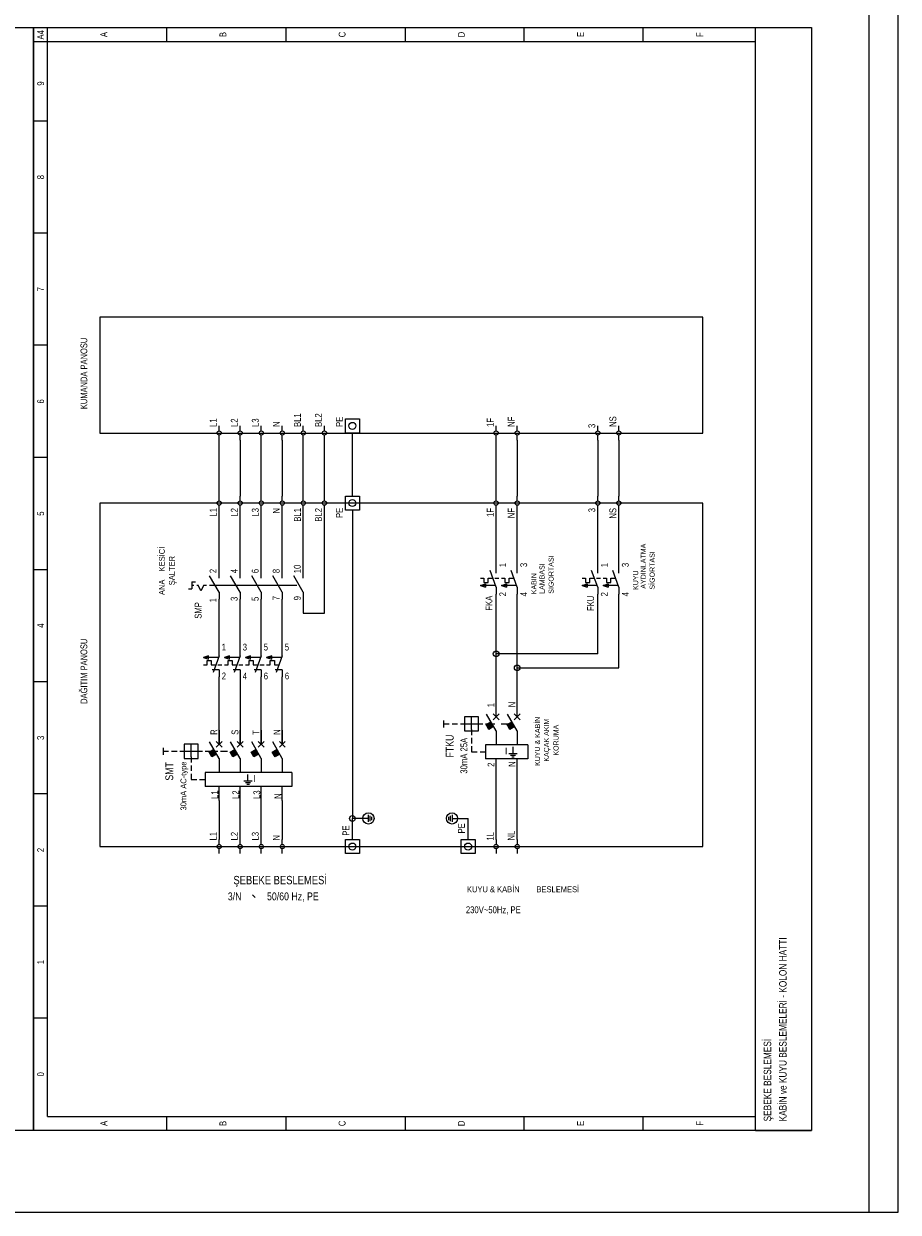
# Model space of a CAD drawing. Header units: centimetres. Extents: x 0 to 14545, y -30 to 2970.
# Tile 27 of 33: x 13795 to 14545, y 0 to 1019. Entities that reach past the tile are written whole.
import ezdxf
from ezdxf.enums import TextEntityAlignment as Align

# ---------------------------------------------------------------- set-up
doc = ezdxf.new("R2010")
doc.units = ezdxf.units.CM
for name, color, linetype in [('ASN-CERCEVE', 7, 'CONTINUOUS'), ('ASN-ELEKTRIK', 3, 'CONTINUOUS'), ('ASN-ELEKTRIK-YAZI', 4, 'CONTINUOUS')]:
    doc.layers.add(name, color=color, linetype=linetype)
doc.styles.get("Standard").update_dxf_attribs({"font": 'arial.ttf', "width": 0.8})

msp = doc.modelspace()

# ---------------------------------------------------------------- linework, layer by layer
at = {"layer": 'ASN-CERCEVE'}
for points in [[(0, 0), (14545, 0), (14545, 2970), (0, 2970)], [(100, 0), (14520, 0), (14520, 2970), (100, 2970)]]:
    msp.add_lwpolyline(points, close=True, dxfattribs=at)
at = {"layer": 'ASN-ELEKTRIK'}
for p, q in [((13136.9, 1016), (13803.6, 1016)), ((13803.6, 70.2), (13803.6, 1016)), ((13803.6, 1016), (14470.8, 1016)), ((13803.6, 1016), (13803.6, 70.2)), ((13815.7, 82.2), (13815.7, 1016)), ((13917.8, 1016), (13917.8, 1003.9)), ((14020, 1016), (14020, 1003.9)), ((14122.2, 1016), (14122.2, 1003.9)), ((14224.4, 1003.9), (14224.4, 1016)), ((14326.5, 1003.9), (14326.5, 1016)), ((14422.7, 70.2), (14422.7, 1016)), ((14470.8, 1016), (14470.8, 70.2)), ((13803.6, 1003.9), (14422.7, 1003.9)), ((13815.7, 935.7), (13803.6, 935.7)), ((13815.7, 839.5), (13803.6, 839.5)), ((14377.6, 767.4), (13860.7, 767.4)), ((13860.7, 767.4), (13860.7, 668.2)), ((14377.6, 668.2), (14377.6, 767.4)), ((13815.7, 743.4), (13803.6, 743.4)), ((13962.9, 670), (13962.9, 674.3)), ((13980.9, 670), (13980.9, 674.3)), ((13999, 670), (13999, 674.3)), ((14017, 670), (14017, 674.3)), ((14035, 670), (14035, 674.3)), ((14053.1, 670), (14053.1, 674.3)), ((14071.1, 680.3), (14083.1, 680.3)), ((14071.1, 668.2), (14071.1, 680.3)), ((14083.1, 680.3), (14083.1, 668.2)), ((14200.3, 670), (14200.3, 674.3)), ((14218.4, 670), (14218.4, 674.3)), ((14287.5, 670), (14287.5, 674.3)), ((14305.5, 670), (14305.5, 674.3)), ((13860.7, 668.2), (14377.6, 668.2)), ((13962.9, 662.2), (13962.9, 666.4)), ((13980.9, 662.2), (13980.9, 666.4)), ((13999, 662.2), (13999, 666.4)), ((14017, 662.2), (14017, 666.4)), ((14035, 662.2), (14035, 666.4)), ((14053.1, 662.2), (14053.1, 666.4)), ((14083.1, 668.2), (14071.1, 668.2)), ((14077.1, 614.1), (14077.1, 668.2)), ((14200.3, 662.2), (14200.3, 666.4)), ((14218.4, 662.2), (14218.4, 666.4)), ((14287.5, 662.2), (14287.5, 666.4)), ((14305.5, 662.2), (14305.5, 666.4)), ((13962.9, 614.1), (13962.9, 662.2)), ((13980.9, 662.2), (13980.9, 614.1)), ((13999, 614.1), (13999, 662.2)), ((14017, 662.2), (14017, 614.1)), ((14035, 614.1), (14035, 662.2)), ((14053.1, 614.1), (14053.1, 662.2)), ((14200.3, 614.1), (14200.3, 662.2)), ((14218.4, 662.2), (14218.4, 614.1)), ((14287.5, 662.2), (14287.5, 614.1)), ((14305.5, 662.2), (14305.5, 614.1)), ((13815.7, 647.2), (13803.6, 647.2)), ((13962.9, 609.9), (13962.9, 614.1)), ((13980.9, 609.9), (13980.9, 614.1)), ((13999, 609.9), (13999, 614.1)), ((14017, 609.9), (14017, 614.1)), ((14035, 609.9), (14035, 614.1)), ((14053.1, 609.9), (14053.1, 614.1)), ((14071.1, 614.1), (14083.1, 614.1)), ((14071.1, 602.1), (14071.1, 614.1)), ((14083.1, 614.1), (14083.1, 602.1)), ((14200.3, 609.9), (14200.3, 614.1)), ((14218.4, 609.9), (14218.4, 614.1)), ((14287.5, 609.9), (14287.5, 614.1)), ((14305.5, 609.9), (14305.5, 614.1)), ((14377.6, 608.1), (13860.7, 608.1)), ((13860.7, 608.1), (13860.7, 313.6)), ((13962.9, 602.1), (13962.9, 606.3)), ((13962.9, 549.6), (13962.9, 602.1)), ((13980.9, 602.1), (13980.9, 606.3)), ((13980.9, 549.6), (13980.9, 602.1)), ((13999, 602.1), (13999, 606.3)), ((13999, 549.6), (13999, 602.1)), ((14017, 602.1), (14017, 606.3)), ((14017, 549.6), (14017, 602.1)), ((14035, 602.1), (14035, 606.3)), ((14035, 602.1), (14035, 605.1)), ((14035, 549.6), (14035, 602.1)), ((14053.1, 602.1), (14053.1, 606.3)), ((14053.1, 602.1), (14053.1, 605.1)), ((14053.1, 513.6), (14053.1, 602.1)), ((14083.1, 602.1), (14071.1, 602.1)), ((14077.1, 602.1), (14077.1, 337.7)), ((14200.3, 602.1), (14200.3, 606.3)), ((14200.3, 554), (14200.3, 602.1)), ((14218.4, 602.1), (14218.4, 606.3)), ((14218.4, 554), (14218.4, 602.1)), ((14287.5, 602.1), (14287.5, 606.3)), ((14287.5, 554), (14287.5, 602.1)), ((14305.5, 602.1), (14305.5, 606.3)), ((14305.5, 554), (14305.5, 602.1)), ((14377.6, 313.6), (14377.6, 608.1)), ((13815.7, 551), (13803.6, 551)), ((14200.3, 536), (14195.1, 550.4)), ((14200.3, 548), (14200.3, 554)), ((14218.4, 536), (14213.1, 550.4)), ((14218.4, 548), (14218.4, 554)), ((14287.5, 536), (14282.2, 550.4)), ((14287.5, 548), (14287.5, 554)), ((14305.5, 536), (14300.3, 550.4)), ((14305.5, 548), (14305.5, 554)), ((13939.5, 540.6), (13942.5, 540.6)), ((13939.5, 540.6), (13939.5, 534.6)), ((13962.9, 531.6), (13954.7, 545.8)), ((13962.9, 543.6), (13962.9, 549.6)), ((13980.9, 531.6), (13972.7, 545.8)), ((13980.9, 543.6), (13980.9, 549.6)), ((13999, 531.6), (13990.8, 545.8)), ((13999, 543.6), (13999, 549.6)), ((14017, 531.6), (14008.8, 545.8)), ((14017, 543.6), (14017, 549.6)), ((14035, 531.6), (14026.8, 545.8)), ((14035, 543.6), (14035, 549.6)), ((14186.9, 543.7), (14189.9, 543.7)), ((14189.9, 543.7), (14189.9, 540.1)), ((14193.5, 540.1), (14193.5, 543.7)), ((14193.5, 543.7), (14197.5, 543.7)), ((14199.1, 543.8), (14202.7, 543.8)), ((14204.9, 543.7), (14207.9, 543.7)), ((14207.9, 543.7), (14207.9, 540.1)), ((14211.5, 540.1), (14211.5, 543.7)), ((14211.5, 543.7), (14215.5, 543.7)), ((14274, 543.7), (14277, 543.7)), ((14277, 543.7), (14277, 540.1)), ((14280.6, 540.1), (14280.6, 543.7)), ((14280.6, 543.7), (14284.6, 543.7)), ((14286.3, 543.8), (14289.9, 543.8)), ((14292, 543.7), (14295, 543.7)), ((14295, 543.7), (14295, 540.1)), ((14298.7, 540.1), (14298.7, 543.7)), ((14298.7, 543.7), (14302.6, 543.7)), ((13936.5, 534.6), (13939.5, 534.6)), ((13939.5, 537.6), (13941.3, 537.6)), ((13943.7, 537.6), (13944.9, 537.6)), ((13947.3, 532.8), (13944.9, 537.6)), ((13949.7, 537.6), (13947.3, 532.8)), ((13949.7, 537.6), (13950.9, 537.6)), ((13950.9, 537.6), (13952.1, 537.6)), ((13954.5, 537.6), (13959.3, 537.6)), ((13959.9, 537.6), (14029.6, 537.6)), ((13962.9, 531.6), (13962.9, 525.6)), ((13980.9, 531.6), (13980.9, 525.6)), ((13999, 531.6), (13999, 525.6)), ((14017, 531.6), (14017, 525.6)), ((14035, 531.6), (14035, 525.6)), ((14186.9, 537.5), (14191.2, 538.9)), ((14199.6, 537.5), (14186.9, 537.5)), ((14186.9, 537.5), (14191.2, 536)), ((14189.9, 540.1), (14193.5, 540.1)), ((14191.2, 538.9), (14191.2, 536)), ((14200.3, 536), (14200.3, 530)), ((14200.3, 478.9), (14200.3, 530)), ((14204.9, 537.5), (14209.2, 538.9)), ((14217.6, 537.5), (14204.9, 537.5)), ((14204.9, 537.5), (14209.2, 536)), ((14207.9, 540.1), (14211.5, 540.1)), ((14209.2, 538.9), (14209.2, 536)), ((14218.4, 536), (14218.4, 530)), ((14218.4, 466.9), (14218.4, 530)), ((14274, 537.5), (14278.3, 538.9)), ((14286.8, 537.5), (14274, 537.5)), ((14274, 537.5), (14278.3, 536)), ((14277, 540.1), (14280.6, 540.1)), ((14278.3, 538.9), (14278.3, 536)), ((14287.5, 536), (14287.5, 530)), ((14287.5, 478.9), (14287.5, 530)), ((14292, 537.5), (14296.4, 538.9)), ((14304.8, 537.5), (14292, 537.5)), ((14292, 537.5), (14296.4, 536)), ((14295, 540.1), (14298.7, 540.1)), ((14296.4, 538.9), (14296.4, 536)), ((14305.5, 536), (14305.5, 530)), ((14305.5, 466.9), (14305.5, 530)), ((13962.9, 483.1), (13962.9, 525.6)), ((13980.9, 483.1), (13980.9, 525.6)), ((13999, 483.1), (13999, 525.6)), ((14017, 483.1), (14017, 525.6)), ((14035, 525.6), (14035, 513.6)), ((14035, 513.6), (14053.1, 513.6)), ((13962.9, 477.1), (13962.9, 483.1)), ((13980.9, 477.1), (13980.9, 483.1)), ((13999, 477.1), (13999, 483.1)), ((14017, 477.1), (14017, 483.1)), ((13949.4, 475.7), (13953.8, 477.1)), ((13962.2, 475.7), (13949.4, 475.7)), ((13949.4, 475.7), (13953.8, 474.3)), ((13949.4, 469.4), (13952.5, 469.4)), ((13952.5, 469.4), (13952.5, 473.1)), ((13952.5, 473.1), (13956.1, 473.1)), ((13953.8, 474.3), (13953.8, 477.1)), ((13956.1, 473.1), (13956.1, 469.4)), ((13956.1, 469.4), (13960, 469.4)), ((13962.9, 477.1), (13957.7, 462.7)), ((13961.7, 469.3), (13965.3, 469.3)), ((13967.5, 475.7), (13971.8, 477.1)), ((13980.2, 475.7), (13967.5, 475.7)), ((13967.5, 475.7), (13971.8, 474.3)), ((13967.5, 469.4), (13970.5, 469.4)), ((13970.5, 469.4), (13970.5, 473.1)), ((13970.5, 473.1), (13974.1, 473.1)), ((13971.8, 474.3), (13971.8, 477.1)), ((13974.1, 473.1), (13974.1, 469.4)), ((13974.1, 469.4), (13978.1, 469.4)), ((13980.9, 477.1), (13975.7, 462.7)), ((13979.7, 469.3), (13983.3, 469.3)), ((13985.5, 475.7), (13989.8, 477.1)), ((13998.3, 475.7), (13985.5, 475.7)), ((13985.5, 475.7), (13989.8, 474.3)), ((13985.5, 469.4), (13988.5, 469.4)), ((13988.5, 469.4), (13988.5, 473.1)), ((13988.5, 473.1), (13992.1, 473.1)), ((13989.8, 474.3), (13989.8, 477.1)), ((13992.1, 473.1), (13992.1, 469.4)), ((13992.1, 469.4), (13996.1, 469.4)), ((13999, 477.1), (13993.7, 462.7)), ((13997.8, 469.3), (14001.4, 469.3)), ((14003.5, 475.7), (14007.9, 477.1)), ((14016.3, 475.7), (14003.5, 475.7)), ((14003.5, 475.7), (14007.9, 474.2)), ((14003.5, 469.4), (14006.5, 469.4)), ((14006.5, 469.4), (14006.5, 473)), ((14006.5, 473), (14010.2, 473)), ((14007.9, 474.2), (14007.9, 477.1)), ((14010.2, 473), (14010.2, 469.4)), ((14010.2, 469.4), (14014.1, 469.4)), ((14017, 477.1), (14011.8, 462.7)), ((14287.5, 478.9), (14200.3, 478.9)), ((14200.3, 436.8), (14200.3, 478.9)), ((13962.9, 465.1), (13956.9, 465.1)), ((13962.9, 465.1), (13962.9, 459.1)), ((13962.9, 413.3), (13962.9, 459.1)), ((13980.9, 465.1), (13974.9, 465.1)), ((13980.9, 465.1), (13980.9, 459.1)), ((13980.9, 459.1), (13980.9, 413.3)), ((13999, 465.1), (13993, 465.1)), ((13999, 465.1), (13999, 459.1)), ((13999, 413.3), (13999, 459.1)), ((14017, 465.1), (14011, 465.1)), ((14017, 465.1), (14017, 459.1)), ((14017, 413.3), (14017, 459.1)), ((14218.4, 466.9), (14305.5, 466.9)), ((14218.4, 436.8), (14218.4, 466.9)), ((13815.7, 454.9), (13803.6, 454.9)), ((14200.3, 424.8), (14200.3, 436.8)), ((14218.4, 424.8), (14218.4, 436.8)), ((14155.2, 421.8), (14155.2, 415.8)), ((14155.2, 418.8), (14160.1, 418.8)), ((14162.5, 418.8), (14167.3, 418.8)), ((14169.7, 418.8), (14174.5, 418.8)), ((14173.3, 424.8), (14173.3, 412.8)), ((14185.3, 424.8), (14173.3, 424.8)), ((14174.5, 418.8), (14184.1, 418.8)), ((14179.3, 414), (14179.3, 424.8)), ((14184.1, 418.8), (14188.9, 418.8)), ((14185.3, 412.8), (14185.3, 424.8)), ((14191.3, 418.8), (14196.1, 418.8)), ((14191.7, 418.2), (14195.8, 420.6)), ((14194.1, 414), (14191.7, 418.2)), ((14194.3, 414.1), (14191.9, 418.3)), ((14200.3, 412.8), (14192.1, 427)), ((14194.6, 414.3), (14192.2, 418.5)), ((14194.8, 414.4), (14192.4, 418.6)), ((14195.1, 414.6), (14192.7, 418.8)), ((14195.3, 414.7), (14192.9, 418.9)), ((14195.6, 414.9), (14193.2, 419.1)), ((14195.8, 415), (14193.4, 419.2)), ((14196.2, 415.2), (14193.8, 419.4)), ((14196.4, 415.3), (14194, 419.5)), ((14196.7, 415.5), (14194.3, 419.7)), ((14196.9, 415.6), (14194.5, 419.8)), ((14197.2, 415.8), (14194.8, 420)), ((14197.4, 415.9), (14195, 420.1)), ((14197.7, 416.1), (14195.3, 420.3)), ((14197.9, 416.2), (14195.5, 420.4)), ((14195.5, 418.8), (14199.1, 418.8)), ((14197.8, 422.3), (14202.9, 427.4)), ((14197.8, 427.4), (14202.9, 422.3)), ((14204.5, 418.8), (14210.5, 418.8)), ((14209.7, 418.2), (14213.9, 420.6)), ((14212.1, 414), (14209.7, 418.2)), ((14212.3, 414.1), (14209.9, 418.3)), ((14218.4, 412.8), (14210.1, 427)), ((14212.6, 414.3), (14210.2, 418.5)), ((14212.8, 414.4), (14210.4, 418.6)), ((14213.2, 414.6), (14210.7, 418.8)), ((14213.4, 414.7), (14211, 418.9)), ((14213.7, 414.9), (14211.3, 419.1)), ((14213.9, 415), (14211.5, 419.2)), ((14214.2, 415.2), (14211.8, 419.4)), ((14214.4, 415.3), (14212, 419.5)), ((14214.7, 415.5), (14212.3, 419.7)), ((14214.9, 415.6), (14212.5, 419.8)), ((14215.2, 415.8), (14212.8, 420)), ((14215.4, 415.9), (14213, 420.1)), ((14215.8, 416.1), (14213.3, 420.3)), ((14216, 416.2), (14213.6, 420.4)), ((14215.8, 422.3), (14220.9, 427.4)), ((14215.8, 427.4), (14220.9, 422.3)), ((13962.9, 413.3), (13962.9, 401.3)), ((13962.9, 401.3), (13962.9, 413.3)), ((13980.9, 413.3), (13980.9, 401.3)), ((13980.9, 401.3), (13980.9, 413.3)), ((13999, 413.3), (13999, 401.3)), ((13999, 401.3), (13999, 413.3)), ((14017, 413.3), (14017, 401.3)), ((14017, 401.3), (14017, 413.3)), ((14173.3, 412.8), (14185.3, 412.8)), ((14179.3, 414), (14179.3, 409.2)), ((14198.2, 416.4), (14194.1, 414)), ((14200.3, 412.8), (14200.3, 400.8)), ((14216.3, 416.4), (14212.1, 414)), ((14218.4, 412.8), (14218.4, 400.8)), ((13914.8, 398.3), (13914.8, 392.3)), ((13932.9, 401.3), (13932.9, 389.2)), ((13944.9, 401.3), (13932.9, 401.3)), ((13938.9, 390.4), (13938.9, 401.3)), ((13944.9, 389.2), (13944.9, 401.3)), ((13962.9, 389.2), (13954.7, 403.5)), ((13960.4, 398.7), (13965.5, 403.8)), ((13960.4, 403.8), (13965.5, 398.7)), ((13980.9, 389.2), (13972.7, 403.5)), ((13978.4, 398.7), (13983.5, 403.8)), ((13978.4, 403.8), (13983.5, 398.7)), ((13999, 389.2), (13990.8, 403.5)), ((13996.4, 398.7), (14001.5, 403.8)), ((13996.4, 403.8), (14001.5, 398.7)), ((14017, 389.2), (14008.8, 403.5)), ((14014.5, 398.7), (14019.6, 403.8)), ((14014.5, 403.8), (14019.6, 398.7)), ((14179.3, 406.8), (14179.3, 402)), ((14179.3, 399.6), (14179.3, 394.8)), ((14227.4, 400.8), (14191.3, 400.8)), ((14191.3, 400.8), (14191.3, 388.8)), ((14214.8, 393.4), (14214.8, 399.1)), ((14227.4, 400.8), (14227.4, 388.8)), ((13914.8, 395.3), (13919.6, 395.3)), ((13922, 395.3), (13926.8, 395.3)), ((13929.3, 395.3), (13934.1, 395.3)), ((13932.9, 389.2), (13944.9, 389.2)), ((13934.1, 395.3), (13943.7, 395.3)), ((13938.9, 390.4), (13938.9, 385.6)), ((13943.7, 395.3), (13948.5, 395.3)), ((13950.9, 395.3), (13955.7, 395.3)), ((13954.3, 394.6), (13958.4, 397)), ((13956.7, 390.4), (13954.3, 394.6)), ((13956.9, 390.6), (13954.5, 394.7)), ((13957.2, 390.7), (13954.8, 394.9)), ((13957.4, 390.9), (13955, 395)), ((13957.7, 391.1), (13955.3, 395.2)), ((13957.9, 391.2), (13955.5, 395.3)), ((13958.2, 391.4), (13955.8, 395.5)), ((13958.4, 391.5), (13956, 395.6)), ((13958.7, 391.7), (13956.3, 395.8)), ((13959, 391.8), (13956.6, 395.9)), ((13960.8, 392.9), (13956.7, 390.4)), ((13959.3, 392), (13956.9, 396.1)), ((13959.5, 392.1), (13957.1, 396.2)), ((13959.8, 392.3), (13957.4, 396.4)), ((13960, 392.4), (13957.6, 396.5)), ((13960.3, 392.6), (13957.9, 396.7)), ((13960.5, 392.7), (13958.1, 396.8)), ((13958.1, 395.3), (13961.7, 395.3)), ((13962.9, 389.2), (13962.9, 377.2)), ((13964.1, 395.3), (13970.1, 395.3)), ((13972.3, 394.6), (13976.5, 397)), ((13974.7, 390.4), (13972.3, 394.6)), ((13974.9, 390.6), (13972.5, 394.7)), ((13975.2, 390.7), (13972.8, 394.9)), ((13975.4, 390.9), (13973, 395)), ((13975.7, 391.1), (13973.3, 395.2)), ((13975.9, 391.2), (13973.5, 395.3)), ((13976.3, 391.4), (13973.9, 395.5)), ((13976.5, 391.5), (13974.1, 395.6)), ((13976.8, 391.7), (13974.4, 395.8)), ((13977, 391.8), (13974.6, 395.9)), ((13978.9, 392.9), (13974.7, 390.4)), ((13977.3, 392), (13974.9, 396.1)), ((13977.5, 392.1), (13975.1, 396.2)), ((13977.8, 392.3), (13975.4, 396.4)), ((13978, 392.4), (13975.6, 396.5)), ((13978.3, 392.6), (13975.9, 396.7)), ((13978.5, 392.7), (13976.1, 396.8)), ((13980.9, 389.2), (13980.9, 377.2)), ((13990.3, 394.6), (13994.5, 397)), ((13992.7, 390.4), (13990.3, 394.6)), ((13992.9, 390.6), (13990.5, 394.7)), ((13993.2, 390.7), (13990.8, 394.9)), ((13993.5, 390.9), (13991.1, 395)), ((13993.8, 391.1), (13991.4, 395.2)), ((13994, 391.2), (13991.6, 395.3)), ((13994.3, 391.4), (13991.9, 395.5)), ((13994.5, 391.5), (13992.1, 395.6)), ((13994.8, 391.7), (13992.4, 395.8)), ((13995, 391.8), (13992.6, 395.9)), ((13996.9, 392.9), (13992.7, 390.4)), ((13995.3, 392), (13992.9, 396.1)), ((13995.5, 392.1), (13993.1, 396.2)), ((13995.9, 392.3), (13993.4, 396.4)), ((13996.1, 392.4), (13993.7, 396.5)), ((13996.4, 392.6), (13994, 396.7)), ((13996.6, 392.7), (13994.2, 396.8)), ((13999, 389.2), (13999, 377.2)), ((14008.4, 394.6), (14012.5, 397)), ((14010.8, 390.4), (14008.4, 394.6)), ((14011, 390.6), (14008.6, 394.7)), ((14011.3, 390.7), (14008.9, 394.9)), ((14011.5, 390.9), (14009.1, 395)), ((14011.8, 391.1), (14009.4, 395.2)), ((14012, 391.2), (14009.6, 395.3)), ((14012.3, 391.4), (14009.9, 395.5)), ((14012.5, 391.5), (14010.1, 395.6)), ((14012.8, 391.7), (14010.4, 395.8)), ((14013, 391.8), (14010.6, 395.9)), ((14014.9, 392.9), (14010.8, 390.4)), ((14013.4, 392), (14011, 396.1)), ((14013.6, 392.1), (14011.2, 396.2)), ((14013.9, 392.3), (14011.5, 396.4)), ((14014.1, 392.4), (14011.7, 396.5)), ((14014.4, 392.6), (14012, 396.7)), ((14014.6, 392.7), (14012.2, 396.8)), ((14017, 389.2), (14017, 377.2)), ((14179.3, 394.8), (14184.1, 394.8)), ((14186.5, 394.8), (14191.3, 394.8)), ((14227.4, 388.8), (14191.3, 388.8)), ((14200.3, 376.7), (14200.3, 388.8)), ((14211.2, 393.4), (14218.3, 393.4)), ((14212.7, 392), (14216.9, 392)), ((14213.7, 390.5), (14215.9, 390.5)), ((14218.4, 376.7), (14218.4, 388.8)), ((13938.9, 383.2), (13938.9, 378.4)), ((14025.3, 377.2), (13950.9, 377.2)), ((13950.9, 377.2), (13950.9, 365.2)), ((14025.3, 377.2), (14025.3, 365.2)), ((13938.9, 376), (13938.9, 371.2)), ((13938.9, 371.2), (13943.7, 371.2)), ((13946.1, 371.2), (13950.9, 371.2)), ((13984.1, 369.8), (13991.2, 369.8)), ((13985.5, 368.4), (13989.8, 368.4)), ((13986.6, 367), (13988.8, 367)), ((13987.6, 369.8), (13987.6, 375.5)), ((14200.3, 319.6), (14200.3, 376.7)), ((14218.4, 319.6), (14218.4, 376.7)), ((13815.7, 358.7), (13803.6, 358.7)), ((14025.3, 365.2), (13950.9, 365.2)), ((13962.9, 353.2), (13962.9, 365.2)), ((13980.9, 353.2), (13980.9, 365.2)), ((13999, 353.2), (13999, 365.2)), ((14017, 353.2), (14017, 365.2)), ((13962.9, 353.2), (13962.9, 319.6)), ((13962.9, 353.2), (13962.9, 353.2)), ((13980.9, 319.6), (13980.9, 353.2)), ((13999, 319.6), (13999, 353.2)), ((14017, 353.2), (14017, 319.6)), ((14083.1, 337.7), (14077.1, 337.7)), ((14077.1, 319.6), (14077.1, 337.7)), ((14090.9, 337.7), (14080.1, 337.7)), ((14090.9, 334.7), (14090.9, 340.7)), ((14092.4, 335.4), (14092.4, 339.9)), ((14093.9, 336.2), (14093.9, 339.2)), ((14159.5, 339.2), (14159.5, 336.2)), ((14161, 339.9), (14161, 335.4)), ((14162.5, 340.7), (14162.5, 334.7)), ((14162.5, 337.7), (14173.3, 337.7)), ((14170.3, 337.7), (14176.3, 337.7)), ((14176.3, 319.6), (14176.3, 337.7)), ((13962.9, 315.4), (13962.9, 319.6)), ((13980.9, 315.4), (13980.9, 319.6)), ((13999, 315.4), (13999, 319.6)), ((14017, 315.4), (14017, 319.6)), ((14071.1, 307.6), (14071.1, 319.6)), ((14071.1, 319.6), (14083.1, 319.6)), ((14083.1, 319.6), (14083.1, 307.6)), ((14170.3, 307.6), (14170.3, 319.6)), ((14170.3, 319.6), (14182.3, 319.6)), ((14182.3, 319.6), (14182.3, 307.6)), ((14200.3, 319.6), (14200.3, 315.4)), ((14218.4, 319.6), (14218.4, 315.4)), ((13860.7, 313.6), (14377.6, 313.6)), ((13962.9, 307.6), (13962.9, 311.8)), ((13980.9, 307.6), (13980.9, 311.8)), ((13999, 307.6), (13999, 311.8)), ((14017, 307.6), (14017, 311.8)), ((14083.1, 307.6), (14071.1, 307.6)), ((14182.3, 307.6), (14170.3, 307.6)), ((14200.3, 311.8), (14200.3, 307.6)), ((14218.4, 311.8), (14218.4, 307.6)), ((13991.5, 272.1), (13993.8, 269.8)), ((13815.7, 262.5), (13803.6, 262.5)), ((13815.7, 166.4), (13803.6, 166.4)), ((13815.7, 82.2), (14422.7, 82.2)), ((13917.8, 82.2), (13917.8, 70.2)), ((14020, 82.2), (14020, 70.2)), ((14122.2, 82.2), (14122.2, 70.2)), ((14224.4, 70.2), (14224.4, 82.2)), ((14326.5, 70.2), (14326.5, 82.2)), ((14422.7, 70.2), (14422.7, 82.2)), ((13803.6, 70.2), (13136.9, 70.2)), ((14470.8, 70.2), (13803.6, 70.2)), ((14422.7, 70.2), (14470.8, 70.2)), ((14440.7, 70.2), (14470.8, 70.2))]:
    msp.add_line(p, q, dxfattribs=at)
for points in [[(14191.2, 538.9), (14191.2, 536), (14186.9, 537.5), (14191.2, 538.9)], [(14209.2, 538.9), (14209.2, 536), (14204.9, 537.5), (14209.2, 538.9)], [(14278.3, 538.9), (14278.3, 536), (14274, 537.5), (14278.3, 538.9)], [(14296.4, 538.9), (14296.4, 536), (14292, 537.5), (14296.4, 538.9)], [(13953.8, 474.3), (13953.8, 477.1), (13949.4, 475.7), (13953.8, 474.3)], [(13971.8, 474.3), (13971.8, 477.1), (13967.5, 475.7), (13971.8, 474.3)], [(13989.8, 474.3), (13989.8, 477.1), (13985.5, 475.7), (13989.8, 474.3)], [(14007.9, 474.2), (14007.9, 477.1), (14003.5, 475.7), (14007.9, 474.2)]]:
    msp.add_lwpolyline(points, dxfattribs=at)
for centre, radius in [((14077.1, 674.3), 3.01), ((13962.9, 668.2), 1.8), ((13980.9, 668.2), 1.8), ((13999, 668.2), 1.8), ((14017, 668.2), 1.8), ((14035, 668.2), 1.8), ((14053.1, 668.2), 1.8), ((14200.3, 668.2), 1.8), ((14218.4, 668.2), 1.8), ((14287.5, 668.2), 1.8), ((14305.5, 668.2), 1.8), ((13962.9, 608.1), 1.8), ((13980.9, 608.1), 1.8), ((13999, 608.1), 1.8), ((14017, 608.1), 1.8), ((14035, 608.1), 1.8), ((14053.1, 608.1), 1.8), ((14077.1, 608.1), 3.01), ((14200.3, 608.1), 1.8), ((14218.4, 608.1), 1.8), ((14287.5, 608.1), 1.8), ((14305.5, 608.1), 1.8), ((14200.3, 478.9), 2.4), ((14218.4, 466.9), 2.4), ((14077.1, 337.7), 2.4), ((14090.9, 337.7), 4.81), ((14162.5, 337.7), 4.81), ((14077.1, 313.6), 3.01), ((14176.3, 313.6), 3.01), ((13962.9, 313.6), 1.8), ((13980.9, 313.6), 1.8), ((13999, 313.6), 1.8), ((14017, 313.6), 1.8), ((14200.3, 313.6), 1.8), ((14218.4, 313.6), 1.8)]:
    msp.add_circle(centre, radius, dxfattribs=at)

# ---------------------------------------------------------------- texts
at = {"layer": 'ASN-ELEKTRIK-YAZI', "width": 0.8}
for s, height, p in [('A4', 5.89, (13812.8, 1005.6)), ('BL1', 5.89, (14032.9, 673.4)), ('L1', 5.89, (13960.7, 673.4)), ('L2', 5.89, (13978.8, 673.4)), ('L3', 5.89, (13996.8, 673.4)), ('N', 5.89, (14014.8, 673.4)), ('PE', 5.89, (14068.9, 673.4)), ('1F', 5.89, (14198.2, 673.4)), ('NF', 5.89, (14216.2, 673.4)), ('NS', 5.89, (14303.3, 673.4)), ('PE', 5.89, (14068.9, 595.3)), ('2', 5.89, (13960.6, 548)), ('4', 5.89, (13978.7, 548)), ('6', 5.89, (13996.7, 548)), ('8', 5.89, (14014.7, 548)), ('10', 5.89, (14032.8, 548)), ('1', 5.89, (14208.9, 553.2)), ('3', 5.89, (14226.9, 553.2)), ('1', 5.89, (14296, 553.2)), ('3', 5.89, (14314, 553.2)), ('1', 5.89, (14198.8, 433)), ('N', 5.89, (14216.8, 433)), ('R', 5.89, (13961.3, 409.4)), ('S', 5.89, (13979.4, 409.4)), ('T', 5.89, (13997.4, 409.4)), ('N', 5.89, (14015.4, 409.4)), ('2', 5.89, (14198.9, 381.9)), ('N', 5.89, (14216.9, 381.9)), ('L1', 5.89, (13962.1, 354.4)), ('L2', 5.89, (13980.1, 354.4)), ('L3', 5.89, (13998.1, 354.4)), ('N', 5.89, (14016.2, 354.4)), ('PE', 5.89, (14173.5, 324.8)), ('NL', 5.89, (14216.2, 318.8)), ('L1', 5.89, (13960.7, 318.8)), ('L2', 5.89, (13978.8, 318.8)), ('L3', 5.89, (13996.8, 318.8)), ('N', 5.89, (14014.8, 318.8)), ('1L', 5.89, (14198.2, 318.8)), ('KABİN ve KUYU BESLEMELERİ - KOLON HATTI', 6.369, (14449.3, 77.9)), ('ŞEBEKE BESLEMESİ', 6.369, (14436.1, 77.9))]:
    msp.add_text(s, height=height, rotation=90, dxfattribs=at).set_placement(p)
for s, height, rotation, p in [('A', 5.89, 90, (13866.9, 1009.9)), ('B', 5.89, 90, (13969, 1009.9)), ('C', 5.89, 90, (14071.2, 1009.9)), ('D', 5.89, 90, (14173.4, 1009.9)), ('E', 5.89, 90, (14275.6, 1009.9)), ('F', 5.89, 90, (14377.8, 1009.9)), ('9', 5.89, 90, (13812.8, 967.9)), ('8', 5.89, 90, (13812.8, 887.6)), ('7', 5.89, 90, (13812.8, 791.5)), ('KUMANDA PANOSU', 5.77, 90, (13849.8, 719.3)), ('6', 5.89, 90, (13812.8, 695.3)), ('5', 5.89, 90, (13812.8, 599.1)), ('KESİCİ', 5.05, 90, (13916.3, 560.1)), ('ŞALTER', 5.05, 90, (13924.9, 550.2)), ('AYDINLATMA', 4.33, 90, (14328.6, 554)), ('SİGORTASI', 4.33, 90, (14336.2, 550.4)), ('LAMBASI', 4.33, 90, (14241.8, 543.4)), ('SIGORTASI', 4.33, 90, (14249.6, 546.8)), ('ANA', 5.05, 90, (13916.3, 535.9)), ('KABIN', 4.33, 90, (14234.9, 539)), ('KUYU', 4.33, 90, (14322.1, 542)), ('4', 5.89, 90, (13812.8, 503)), ('DAĞITIM PANOSU', 5.77, 90, (13849.8, 463.9)), ('KUYU & KABİN', 4.328, 90, (14237.9, 403.8)), ('KAÇAK AKIM', 4.33, 90, (14245.6, 404.8)), ('3', 5.89, 90, (13812.8, 406.8)), ('KORUMA', 4.33, 90, (14253.8, 404.8)), ('I', 5.89, 360, (14208.9, 392.6)), ('2', 5.89, 90, (13812.8, 310.6)), ('1', 5.89, 90, (13812.8, 214.5)), ('0', 5.89, 90, (13812.8, 118.3)), ('A', 5.89, 90, (13866.9, 76.2)), ('B', 5.89, 90, (13969, 76.2)), ('C', 5.89, 90, (14071.2, 76.2)), ('D', 5.89, 90, (14173.4, 76.2)), ('E', 5.89, 90, (14275.6, 76.2)), ('F', 5.89, 90, (14377.8, 76.2))]:
    msp.add_text(s, height=height, rotation=rotation, dxfattribs=at).set_placement(p, align=Align.CENTER)
for s, height, p in [('BL2', 5.89, (14050.9, 685.1)), ('3', 5.89, (14285.3, 676.1)), ('L1', 5.89, (13960.7, 603.9)), ('L2', 5.89, (13978.8, 603.9)), ('L3', 5.89, (13996.8, 603.9)), ('N', 5.89, (14014.8, 603.9)), ('BL1', 5.89, (14032.9, 603.9)), ('BL2', 5.89, (14050.9, 603.9)), ('1F', 5.89, (14198.2, 603.9)), ('NF', 5.89, (14216.2, 603.9)), ('3', 5.89, (14285.3, 603.9)), ('NS', 5.89, (14303.3, 603.9)), ('2', 5.89, (14208.9, 531.8)), ('4', 5.89, (14226.9, 531.8)), ('2', 5.89, (14296, 531.8)), ('4', 5.89, (14314, 531.8)), ('SMP', 5.89, (13947.8, 523.2)), ('1', 5.89, (13960.6, 526.6)), ('3', 5.89, (13978.7, 527.8)), ('5', 5.89, (13996.7, 527.8)), ('7', 5.89, (14014.7, 528.4)), ('9', 5.89, (14032.8, 528.4)), ('FKA', 5.89, (14197.1, 528.7)), ('FKU', 5.89, (14284.2, 528.7)), ('FTKU', 6.73, (14163.9, 409.6)), ('30mA 25A', 5.89, (14175.6, 406.8)), ('SMT', 6.73, (13923.5, 386)), ('30mA AC-type', 5.049, (13934.8, 386.5)), ('PE', 5.89, (14074.5, 331.7))]:
    msp.add_text(s, height=height, rotation=90, dxfattribs=at).set_placement(p, align=Align.RIGHT)
for s, height, p in [('1', 5.89, (13965.1, 481.7)), ('3', 5.89, (13983.1, 481.7)), ('5', 5.89, (14001.1, 481.7)), ('5', 5.89, (14019.2, 481.7)), ('2', 5.89, (13965.1, 456.9)), ('4', 5.89, (13983.1, 456.9)), ('6', 5.89, (14001.1, 456.9)), ('6', 5.89, (14019.2, 456.9)), ('50/60 Hz, PE', 6.732, (14003.9, 267.5))]:
    msp.add_text(s, height=height, dxfattribs=at).set_placement(p)
for s, height, p in [('I', 5.89, (13993.3, 369)), ('ŞEBEKE BESLEMESİ', 7.213, (14015.2, 281.2)), ('KUYU & KABİN', 5.049, (14197.9, 274.4)), ('BESLEMESİ', 5.05, (14253.2, 274.4)), ('\\', 5.05, (14252.7, 274.4)), ('230V~50Hz, PE', 5.89, (14197.9, 256.4))]:
    msp.add_text(s, height=height, dxfattribs=at).set_placement(p, align=Align.CENTER)
msp.add_text('3/N', height=6.73, dxfattribs=at).set_placement((13982, 267.5), align=Align.RIGHT)

doc.saveas('drawing.dxf')
